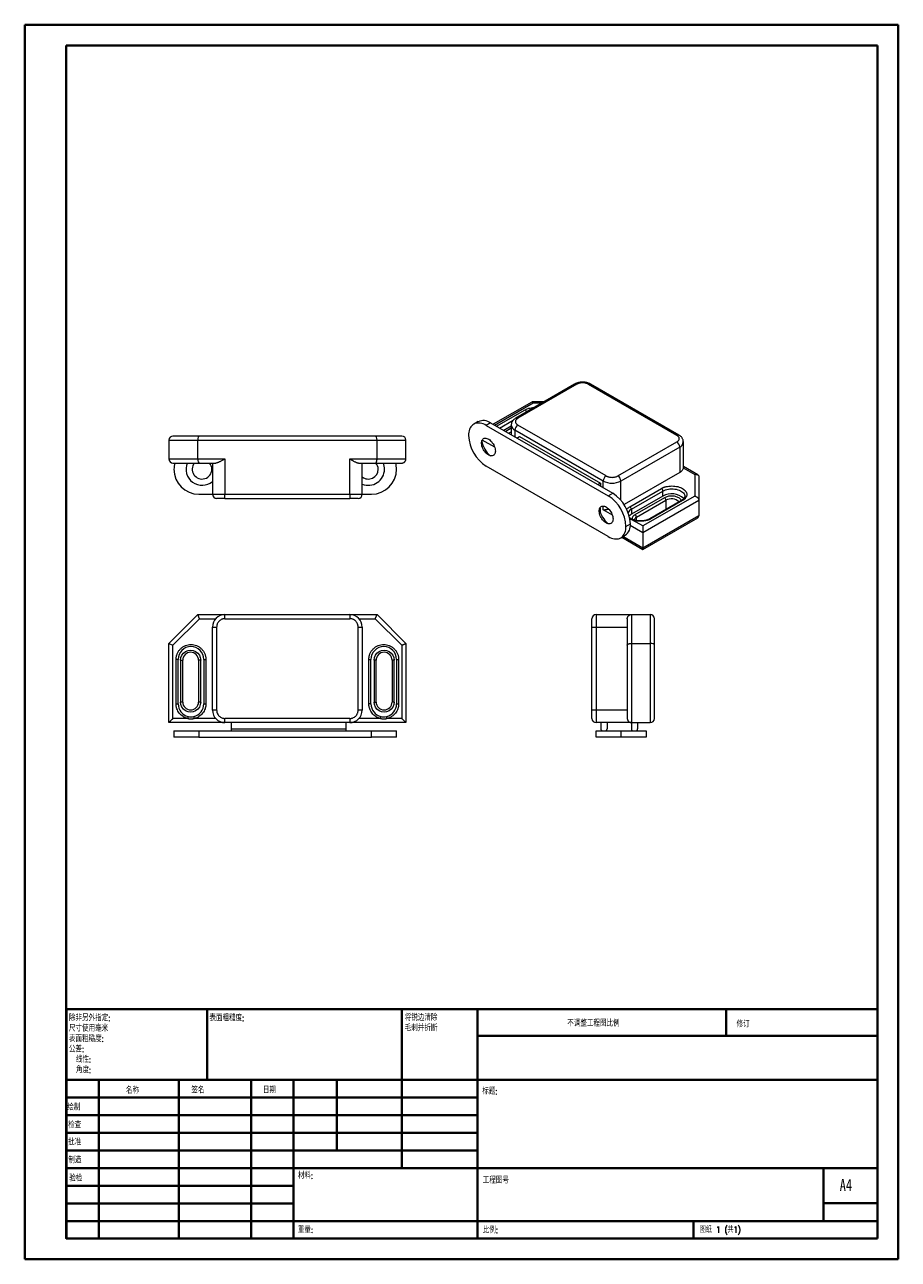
# Model space of a CAD drawing. Header units: millimetres. Extents: x 0 to 210, y 0 to 297.
import ezdxf

# ---------------------------------------------------------------- set-up
doc = ezdxf.new("R2010")
doc.units = ezdxf.units.MM
doc.styles.add('SLDTEXTSTYLE0', font='TXT', dxfattribs={"width": 0.75, "bigfont": 'bigfont'})
doc.styles.add('SLDTEXTSTYLE1', font='TXT', dxfattribs={"width": 0.75})
doc.styles.add('SLDTEXTSTYLE2', font='TXT', dxfattribs={"width": 0.694444, "bigfont": 'bigfont'})

# ---------------------------------------------------------------- blocks, each defined once
blk = doc.blocks.new('SW_NOTE_0')
at = {"color": 0, "linetype": 'Continuous', "lineweight": 0, "char_height": 1.5, "attachment_point": 1, "style": 'SLDTEXTSTYLE0'}
for s, insert in [('\\M+18FAB锐边\\M+190B4\\M+18F9C', (0, 1.93)), ('\\M+196D1\\M+18E68\\M+19BF3\\M+190DC\\M+19266', (0, -0.57))]:
    blk.add_mtext(s, dxfattribs=dict(at, insert=insert))
blk = doc.blocks.new('SW_NOTE_1')
at = {"color": 0, "linetype": 'Continuous', "lineweight": 0, "char_height": 1.5, "attachment_point": 1, "style": 'SLDTEXTSTYLE0'}
for s, insert in [('\\M+18F9C\\M+194F1另\\M+18A4F\\M+18E77\\M+192E8:', (0, 1.93)), ('\\M+18EDA\\M+190A1\\M+18E67\\M+19770\\M+19F7C\\M+195C4', (0, -0.57)), ('\\M+1955C\\M+196CA\\M+19165糙\\M+19378:', (0, -3.07)), ('\\M+18CF6\\M+18DB7:', (0, -5.57)), ('线\\M+190AB:', (1.69, -8.07)), ('\\M+18A70\\M+19378:', (1.69, -10.57))]:
    blk.add_mtext(s, dxfattribs=dict(at, insert=insert))

msp = doc.modelspace()

# ---------------------------------------------------------------- linework, layer by layer
at = {"color": 7, "linetype": 'Continuous', "lineweight": 40}
for p, q in [((0.08, 0.21), (0.08, 297.21)), ((0.08, 297.21), (210.08, 297.21)), ((210.08, 0.21), (210.08, 297.21)), ((210.08, 292.21), (210.08, 297.21)), ((10.08, 292.21), (205.08, 292.21)), ((10.08, 5.21), (10.08, 292.21)), ((205.08, 5.21), (205.08, 292.21)), ((10.11, 60.37), (205.08, 60.37)), ((10.11, 60.37), (10.11, 5.12)), ((43.91, 43.37), (43.91, 60.37)), ((90.71, 60.37), (90.71, 22.12)), ((108.91, 60.37), (108.91, 5.12)), ((168.68, 54.09), (168.68, 60.46)), ((205.08, 54), (108.91, 54)), ((205.08, 43.37), (10.11, 43.37)), ((17.91, 43.37), (17.91, 5.12)), ((37.1, 43.37), (37.1, 5.12)), ((54.51, 43.37), (54.51, 5.12)), ((64.71, 5.12), (64.71, 43.37)), ((75.11, 26.37), (75.11, 43.37)), ((108.91, 39.12), (10.11, 39.12)), ((108.91, 34.87), (10.11, 34.87)), ((108.91, 30.62), (10.11, 30.62)), ((108.91, 26.37), (10.11, 26.37)), ((64.71, 22.12), (10.11, 22.12)), ((64.71, 22.12), (205.08, 22.12)), ((192.08, 9.46), (192.08, 22.21)), ((64.71, 17.87), (10.11, 17.87)), ((64.71, 13.62), (10.11, 13.62)), ((205.08, 13.71), (192.08, 13.71)), ((10.11, 9.37), (205.08, 9.37)), ((160.88, 5.21), (160.88, 9.46)), ((10.08, 5.21), (205.08, 5.21)), ((205.08, 5.21), (180.99, 5.21)), ((0.08, 0.21), (210.08, 0.21))]:
    msp.add_line(p, q, dxfattribs=at)
at = {"color": 7, "linetype": 'Continuous', "lineweight": 15}
for p, q in [((132.28, 210.76), (118.14, 202.59)), ((132.78, 210.71), (118.64, 202.54)), ((135.61, 210.71), (156.82, 198.46)), ((157.32, 198.51), (136.11, 210.76)), ((121.98, 206.44), (112.69, 201.08)), ((124.83, 206.45), (122.03, 206.45)), ((109.09, 201.72), (108.03, 201.11)), ((112.09, 201.43), (111.03, 200.81)), ((111.03, 200.81), (140.37, 183.87)), ((112.09, 201.43), (141.43, 184.49)), ((117.05, 200.61), (115.28, 199.58)), ((117.05, 200.91), (117.05, 198.56)), ((139.14, 187.44), (117.93, 199.69)), ((139.85, 188.66), (118.64, 200.91)), ((34.72, 197.26), (34.72, 192.76)), ((34.72, 197.26), (41.67, 197.26)), ((42.09, 198.26), (35.72, 198.26)), ((41.67, 192.76), (41.67, 197.26)), ((41.67, 197.26), (84.77, 197.26)), ((84.36, 198.26), (42.09, 198.26)), ((90.72, 198.26), (84.36, 198.26)), ((84.77, 192.76), (84.77, 197.26)), ((84.77, 197.26), (91.72, 197.26)), ((91.72, 192.76), (91.72, 197.26)), ((118.4, 197.78), (119.02, 198.13)), ((119.02, 198.13), (138.47, 186.9)), ((142.68, 188.66), (156.82, 196.83)), ((158.4, 196.9), (158.41, 196.83)), ((158.41, 190.69), (158.41, 196.83)), ((157.53, 195.6), (143.39, 187.44)), ((157.53, 195.6), (157.53, 189.48)), ((34.72, 192.76), (41.67, 192.76)), ((35.72, 191.76), (42.09, 191.76)), ((41.67, 192.76), (48.22, 192.76)), ((42.09, 191.76), (45.99, 191.76)), ((45.22, 191.76), (45.22, 184.26)), ((48.22, 192.76), (48.22, 184.26)), ((78.22, 192.76), (84.77, 192.76)), ((78.22, 184.26), (78.22, 192.76)), ((80.46, 191.76), (84.36, 191.76)), ((81.22, 184.26), (81.22, 191.76)), ((84.36, 191.76), (90.72, 191.76)), ((84.77, 192.76), (91.72, 192.76)), ((140.37, 174.07), (111.03, 191.01)), ((158.4, 190.69), (158.4, 190.61)), ((158.4, 190.61), (161.16, 189.02)), ((161.87, 188.95), (158.41, 190.94)), ((157.53, 189.48), (144.16, 181.76)), ((161.16, 189.02), (161.16, 183.82)), ((162.16, 188.44), (162.16, 182.76)), ((41.96, 184.26), (45.22, 184.26)), ((45.22, 184.26), (48.22, 184.26)), ((48.22, 184.26), (78.22, 184.26)), ((48.22, 183.26), (48.22, 184.26)), ((78.22, 184.26), (81.22, 184.26)), ((78.22, 184.26), (78.22, 183.26)), ((81.22, 184.26), (83.46, 184.26)), ((138.47, 186.9), (137.86, 186.55)), ((138.47, 186.9), (138.47, 186.19)), ((140.37, 183.87), (141.43, 184.49)), ((145.56, 181.27), (153.14, 185.65)), ((145.92, 180.66), (153.49, 185.03)), ((153.49, 183.81), (153.49, 185.03)), ((48.22, 183.26), (78.22, 183.26)), ((153.49, 183.81), (145.92, 179.43)), ((153.88, 183.42), (146.78, 179.32)), ((147.13, 178.71), (154.23, 182.81)), ((161.16, 183.82), (148.69, 176.62)), ((162.16, 182.76), (148.69, 174.99)), ((157.95, 182.75), (150.37, 178.37)), ((158.2, 182.73), (150.62, 178.35)), ((162.16, 182.76), (162.16, 179.09)), ((138.43, 180.93), (138.43, 180.01)), ((145.92, 180.66), (145.92, 179.43)), ((162.16, 179.09), (148.69, 171.31)), ((148.69, 170.98), (161.87, 178.58)), ((144.61, 176.52), (145.68, 177.14)), ((148.69, 176.62), (146.2, 178.06)), ((143.37, 173.78), (144.43, 174.39)), ((143.6, 173.91), (148.69, 170.98)), ((148.69, 174.99), (148.69, 171.31)), ((148.69, 171.31), (148.69, 170.98)), ((34.72, 148.37), (41.67, 155.32)), ((41.67, 155.32), (48.22, 155.32)), ((42.09, 154.32), (41.67, 155.32)), ((48.22, 155.32), (78.22, 155.32)), ((48.22, 154.32), (48.22, 155.32)), ((78.22, 155.32), (78.22, 154.32)), ((78.22, 155.32), (84.77, 155.32)), ((84.77, 155.32), (91.72, 148.37)), ((137.44, 155.32), (145.94, 155.32)), ((137.44, 155.32), (137.44, 152.32)), ((145.94, 155.32), (145.94, 148.37)), ((145.94, 155.32), (150.44, 155.32)), ((150.44, 155.32), (150.44, 148.37)), ((35.72, 147.96), (42.09, 154.32)), ((42.09, 154.32), (45.99, 154.32)), ((45.22, 132.32), (45.22, 152.32)), ((45.22, 152.32), (46.22, 152.32)), ((46.22, 152.32), (46.22, 132.32)), ((48.22, 154.32), (78.22, 154.32)), ((80.22, 132.32), (80.22, 152.32)), ((80.22, 152.32), (81.22, 152.32)), ((80.46, 154.32), (84.36, 154.32)), ((81.22, 152.32), (81.22, 132.32)), ((84.36, 154.32), (90.72, 147.96)), ((136.44, 152.32), (137.44, 152.32)), ((136.44, 132.32), (136.44, 152.32)), ((137.44, 152.32), (144.94, 152.32)), ((137.44, 152.32), (137.44, 132.32)), ((144.94, 154.32), (144.94, 147.96)), ((144.94, 154.32), (144.94, 152.32)), ((151.44, 147.96), (151.44, 154.32)), ((34.72, 129.32), (34.72, 148.37)), ((34.72, 148.37), (35.72, 147.96)), ((35.72, 130.32), (35.72, 147.96)), ((90.72, 147.96), (90.72, 130.32)), ((91.72, 148.37), (91.72, 129.32)), ((144.94, 147.96), (144.94, 130.32)), ((145.94, 148.37), (145.94, 129.32)), ((145.94, 148.37), (150.44, 148.37)), ((150.44, 148.37), (150.44, 129.32)), ((151.44, 130.32), (151.44, 147.96)), ((36.47, 133.81), (36.47, 144.52)), ((36.97, 144.52), (36.47, 144.52)), ((36.97, 133.81), (36.97, 144.52)), ((37.56, 144.32), (37.56, 134.28)), ((37.56, 144.32), (38.06, 144.32)), ((38.06, 134.28), (38.06, 144.32)), ((41.88, 144.32), (41.88, 134.28)), ((42.38, 144.32), (41.88, 144.32)), ((42.38, 134.28), (42.38, 144.32)), ((43.13, 144.52), (43.13, 133.81)), ((43.13, 144.52), (43.63, 144.52)), ((43.63, 144.52), (43.63, 133.81)), ((82.81, 133.81), (82.81, 144.52)), ((82.81, 144.52), (83.31, 144.52)), ((83.31, 133.81), (83.31, 144.52)), ((84.06, 144.32), (84.06, 134.28)), ((84.56, 144.32), (84.06, 144.32)), ((84.56, 134.28), (84.56, 144.32)), ((88.38, 144.32), (88.38, 134.28)), ((88.88, 144.32), (88.38, 144.32)), ((88.88, 134.28), (88.88, 144.32)), ((89.47, 144.52), (89.47, 133.81)), ((89.47, 144.52), (89.97, 144.52)), ((89.97, 144.52), (89.97, 133.81)), ((36.47, 133.81), (36.97, 133.81)), ((38.06, 134.28), (37.56, 134.28)), ((42.38, 134.28), (41.88, 134.28)), ((43.13, 133.81), (43.63, 133.81)), ((83.31, 133.81), (82.81, 133.81)), ((84.06, 134.28), (84.56, 134.28)), ((88.88, 134.28), (88.38, 134.28)), ((89.47, 133.81), (89.97, 133.81)), ((46.22, 132.32), (45.22, 132.32)), ((81.22, 132.32), (80.22, 132.32)), ((137.44, 132.32), (136.44, 132.32)), ((144.94, 132.32), (137.44, 132.32)), ((137.44, 132.32), (137.44, 129.32)), ((48.22, 129.32), (34.72, 129.32)), ((39.24, 130.32), (35.72, 130.32)), ((45.99, 130.32), (40.87, 130.32)), ((78.22, 130.32), (48.22, 130.32)), ((48.22, 129.32), (48.22, 130.32)), ((78.22, 129.32), (48.22, 129.32)), ((49.76, 127.82), (49.76, 129.32)), ((49.76, 127.82), (77.27, 127.82)), ((77.27, 129.32), (77.27, 127.82)), ((78.22, 130.32), (78.22, 129.32)), ((91.72, 129.32), (78.22, 129.32)), ((85.58, 130.32), (80.46, 130.32)), ((90.72, 130.32), (87.21, 130.32)), ((145.94, 129.32), (137.44, 129.32)), ((138.57, 129.32), (138.57, 127.82)), ((145.94, 129.32), (150.44, 129.32)), ((35.96, 127.32), (41.96, 127.32)), ((35.96, 127.32), (35.96, 125.82)), ((41.96, 125.82), (35.96, 125.82)), ((41.96, 127.32), (41.96, 125.82)), ((41.96, 127.32), (83.46, 127.32)), ((41.96, 125.82), (83.46, 125.82)), ((83.46, 125.82), (83.46, 127.32)), ((83.46, 127.32), (89.46, 127.32)), ((89.46, 125.82), (83.46, 125.82)), ((89.46, 125.82), (89.46, 127.32)), ((137.44, 127.32), (143.44, 127.32)), ((137.44, 125.82), (137.44, 127.32)), ((143.44, 125.82), (137.44, 125.82)), ((143.44, 125.82), (143.44, 127.32)), ((143.44, 127.32), (149.44, 127.32)), ((149.44, 125.82), (143.44, 125.82)), ((149.44, 127.32), (149.44, 125.82))]:
    msp.add_line(p, q, dxfattribs=at)
at = {"color": 8, "linetype": 'Continuous', "lineweight": 15}
for p, q in [((112.98, 200.91), (122.27, 206.27)), ((122.27, 206.27), (124.51, 206.27)), ((113.51, 200.6), (120.37, 204.56)), ((114.22, 200.19), (117.53, 202.11)), ((117.05, 200.12), (115.7, 199.34)), ((116.4, 198.93), (117.05, 199.31)), ((117.93, 199.69), (117.93, 198.05)), ((113.06, 195.56), (110.05, 197.29)), ((139.14, 185.81), (139.14, 187.44)), ((143.39, 182.81), (143.39, 187.44)), ((139.14, 180.5), (139.14, 181.42)), ((154.23, 182.81), (154.23, 180.6)), ((141.35, 179.23), (139.14, 180.5)), ((147.13, 177.92), (147.13, 178.71)), ((148.69, 174.99), (145.66, 176.74)), ((148.69, 171.31), (143.9, 174.08))]:
    msp.add_line(p, q, dxfattribs=at)
at = {"color": 144, "linetype": 'Continuous', "lineweight": 0}
for p, q in [((138.43, 180.93), (138.28, 180.84)), ((138.34, 180.98), (138.43, 180.93)), ((140.07, 129.32), (140.07, 127.82)), ((145.92, 129.32), (145.92, 127.82)), ((147.42, 129.32), (147.42, 127.82))]:
    msp.add_line(p, q, dxfattribs=at)
at = {"color": 7, "linetype": 'Continuous', "lineweight": 15, "flags": 128}
for points in [[(111.03, 200.81), (110.66, 201.01), (110.29, 201.16), (109.93, 201.28), (109.58, 201.36), (109.23, 201.39), (108.91, 201.38), (108.59, 201.33), (108.3, 201.24), (108.03, 201.11), (107.78, 200.94), (107.55, 200.73), (107.35, 200.48), (107.18, 200.2), (107.04, 199.89), (106.93, 199.55), (106.85, 199.18), (106.8, 198.78), (106.78, 198.36)], [(113.22, 194.65), (113.2, 194.39), (113.15, 194.16), (113.08, 193.95), (112.97, 193.78), (112.83, 193.64), (112.67, 193.54), (112.49, 193.48), (112.29, 193.46), (112.07, 193.49), (111.85, 193.55), (111.62, 193.66), (111.38, 193.8), (111.16, 193.98), (110.93, 194.19), (110.73, 194.43), (110.53, 194.69), (110.36, 194.96), (110.21, 195.26), (110.09, 195.55), (110, 195.85), (109.93, 196.15), (109.9, 196.43), (109.9, 196.7), (109.93, 196.95), (110, 197.17), (110.09, 197.36), (110.21, 197.51), (110.36, 197.63), (110.53, 197.71), (110.73, 197.75), (110.93, 197.75), (111.16, 197.7), (111.38, 197.62), (111.62, 197.49), (111.85, 197.33), (112.07, 197.14), (112.29, 196.91), (112.49, 196.66), (112.67, 196.39), (112.83, 196.11), (112.97, 195.81), (113.08, 195.51), (113.15, 195.21), (113.2, 194.92), (113.22, 194.65)], [(141.5, 178.32), (141.49, 178.06), (141.44, 177.83), (141.36, 177.62), (141.25, 177.45), (141.11, 177.31), (140.95, 177.21), (140.77, 177.15), (140.57, 177.13), (140.36, 177.16), (140.13, 177.22), (139.9, 177.33), (139.67, 177.47), (139.44, 177.65), (139.22, 177.86), (139.01, 178.1), (138.82, 178.36), (138.65, 178.64), (138.5, 178.93), (138.37, 179.23), (138.28, 179.52), (138.22, 179.82), (138.18, 180.1), (138.18, 180.37), (138.22, 180.62), (138.28, 180.84), (138.37, 181.03), (138.5, 181.18), (138.65, 181.3), (138.82, 181.38), (139.01, 181.42), (139.22, 181.42), (139.44, 181.37), (139.67, 181.29), (139.9, 181.16), (140.13, 181), (140.36, 180.81), (140.57, 180.58), (140.77, 180.33), (140.95, 180.06), (141.11, 179.78), (141.25, 179.48), (141.36, 179.18), (141.44, 178.89), (141.49, 178.6), (141.5, 178.32)], [(140.37, 174.07), (140.74, 173.88), (141.11, 173.72), (141.47, 173.61), (141.82, 173.53), (142.17, 173.5), (142.49, 173.51), (142.81, 173.56), (143.1, 173.65), (143.37, 173.78), (143.62, 173.95), (143.85, 174.16), (144.05, 174.4), (144.22, 174.68), (144.36, 175), (144.47, 175.34), (144.55, 175.71), (144.6, 176.11), (144.61, 176.52)]]:
    msp.add_lwpolyline(points, dxfattribs=at)
at = {"color": 8, "linetype": 'Continuous', "lineweight": 15, "flags": 128}
msp.add_lwpolyline([(153.49, 185.03), (153.78, 185.18), (154.1, 185.31), (154.45, 185.41), (154.81, 185.48), (155.19, 185.53), (155.57, 185.55), (155.96, 185.55), (156.34, 185.51), (156.71, 185.45), (157.07, 185.36), (157.4, 185.25), (157.71, 185.11), (157.98, 184.95), (158.22, 184.78), (158.41, 184.58), (158.57, 184.38), (158.68, 184.17), (158.74, 183.94), (158.75, 183.77)], dxfattribs=at)
at = {"color": 8, "linetype": 'Continuous', "lineweight": 15}
for centre, radius, start, end in [((132.49, 210.3), 0.503, 54.3824, 114.3071), ((135.9, 210.3), 0.503, 65.6929, 125.6176), ((118.34, 202.13), 0.503, 54.3862, 114.2633), ((119.95, 203.91), 0.775, 12.4545, 57.3221), ((118.56, 201.07), 1.52, 186.0846, 245.4549), ((157.11, 198.05), 0.503, 65.7838, 125.6096), ((156.9, 196.98), 1.51, 294.505, 354.3945), ((155.55, 180.58), 2.58, 45.125, 120.5935), ((158.05, 182.52), 0.251, 54.3824, 114.3071), ((146.78, 179), 1.88, 117.4905, 152.1245), ((147.58, 177.78), 1.03, 115.6047, 165.0932), ((150.48, 178.15), 0.246, 53.7027, 115.0081)]:
    msp.add_arc(centre, radius, start, end, dxfattribs=at)
at = {"color": 7, "linetype": 'Continuous', "lineweight": 15}
for centre, radius, start, end in [((110.33, 198.94), 3.04, 54.6523, 114.0372), ((119.47, 199.62), 1.54, 122.6055, 177.3945), ((35.72, 197.26), 1, 90, 180), ((90.72, 197.26), 1, 0, 90), ((115.96, 198.76), 9.18, 182.489, 237.511), ((116.1, 198.23), 6.25, 190.7544, 229.2402), ((155.99, 195.53), 1.54, 2.6055, 57.3945), ((35.72, 192.76), 1, 180, 270), ((41.96, 190.26), 6, 165.5225, 180), ((41.96, 190.26), 6, 180, 270), ((42.71, 190.26), 3.85, 156.9354, 310.7412), ((42.71, 190.26), 2.35, 140.0533, 0), ((42.71, 190.26), 2.35, 0, 39.665), ((82.71, 190.26), 3.85, 247.2745, 0), ((82.71, 190.26), 2.35, 230.7354, 0), ((83.46, 190.26), 6, 270, 0), ((82.71, 190.26), 2.35, 0, 40.1213), ((82.71, 190.26), 3.85, 0, 23.1418), ((83.46, 190.26), 6, 0, 14.5338), ((140.68, 187.37), 1.54, 122.6055, 177.3945), ((141.26, 191.53), 4.61, 242.6097, 297.3903), ((141.85, 187.37), 1.54, 2.6055, 57.3945), ((46.22, 184.26), 1, 180, 270), ((80.22, 184.26), 1, 270, 0), ((136.5, 176.74), 9.18, 2.489, 57.511), ((152.73, 185), 0.768, 2.6055, 57.3945), ((155.61, 180.14), 4.24, 46.551, 119.9625), ((135.44, 176.13), 9.18, 2.489, 57.511), ((145.15, 180.62), 0.768, 2.6055, 57.3945), ((153.47, 182.77), 0.768, 2.6055, 57.3945), ((144.39, 181.9), 6.25, 190.7544, 229.2402), ((147.02, 177.46), 2.26, 119.1848, 135.7767), ((146.37, 178.68), 0.768, 2.6055, 57.3945), ((142.72, 176.82), 2.97, 305.1992, 6.113), ((48.22, 152.32), 3, 90, 180), ((78.22, 152.32), 3, 360, 90), ((137.44, 154.32), 1, 90, 180), ((150.44, 154.32), 1, 0, 90), ((40.05, 144.52), 3.08, 360, 180), ((39.97, 144.32), 1.91, 0, 180), ((86.39, 144.52), 3.08, 360, 180), ((86.47, 144.32), 1.91, 360, 180), ((40.05, 133.81), 3.08, 180, 256.8469), ((39.97, 134.28), 1.91, 180, 0), ((40.05, 133.81), 3.08, 283.1531, 0), ((86.39, 133.81), 3.08, 180, 256.8469), ((86.47, 134.28), 1.91, 180, 0), ((86.39, 133.81), 3.08, 283.1531, 0), ((48.22, 132.32), 3, 180, 270), ((78.22, 132.32), 3, 270, 0), ((137.44, 130.32), 1, 180, 270), ((150.44, 130.32), 1, 270, 0)]:
    msp.add_arc(centre, radius, start, end, dxfattribs=at)
for centre, major_axis, ratio, start_param, end_param in [((122.27, 205.45), (-0.267, 0.996), 0.317858, 5.582825, 6.368142), ((42.09, 197.26), (0, 1), 0.414214, 0, 1.570796), ((84.36, 197.26), (0, 1), 0.414214, 4.712389, 6.283185), ((42.09, 192.76), (0, 1), 0.414214, 1.570796, 3.141593), ((161.16, 179.33), (0.924, -0.533), 0.717483, 5.890446, 6.675925), ((150.44, 147.96), (1, 0), 0.414214, 0, 1.570796)]:
    msp.add_ellipse(centre, major_axis=major_axis, ratio=ratio, start_param=start_param, end_param=end_param, dxfattribs=at)
for points, knots in [([(134.19, 211.23), (134.08, 211.23), (133.91, 211.22), (133.67, 211.2), (133.47, 211.17), (133.23, 211.12), (132.98, 211.06), (132.73, 210.97), (132.5, 210.88), (132.35, 210.79), (132.28, 210.76)], [0, 0, 0, 0, 0.169256, 0.238956, 0.35425, 0.473624, 0.601507, 0.734829, 0.872499, 1, 1, 1, 1]), ([(135.61, 210.71), (135.58, 210.72), (135.52, 210.76), (135.42, 210.8), (135.32, 210.85), (135.21, 210.88), (135.1, 210.92), (134.9, 210.97), (134.6, 211.03), (134.19, 211.05), (133.79, 211.03), (133.44, 210.97), (133.17, 210.89), (132.96, 210.81), (132.84, 210.74), (132.78, 210.71)], [0, 0, 0, 0, 0.040322, 0.080317, 0.120142, 0.159958, 0.199924, 0.240197, 0.370042, 0.500057, 0.629902, 0.759917, 0.840045, 0.919646, 1, 1, 1, 1]), ([(136.11, 210.75), (136.08, 210.77), (135.97, 210.84), (135.77, 210.93), (135.49, 211.03), (135.21, 211.11), (134.95, 211.17), (134.72, 211.2), (134.47, 211.22), (134.3, 211.23), (134.19, 211.23)], [0, 0, 0, 0, 0.046987, 0.203296, 0.355394, 0.500755, 0.644377, 0.747595, 0.847315, 1, 1, 1, 1]), ([(118.14, 202.59), (118.13, 202.59), (118.04, 202.54), (117.89, 202.44), (117.68, 202.27), (117.5, 202.08), (117.35, 201.88), (117.22, 201.66), (117.12, 201.42), (117.07, 201.17), (117.05, 201), (117.05, 200.91), (117.05, 200.9)], [0, 0, 0, 0, 0.0116, 0.134849, 0.259016, 0.383037, 0.506107, 0.627982, 0.749019, 0.870005, 0.992007, 1, 1, 1, 1]), ([(118.64, 202.54), (118.61, 202.53), (118.55, 202.49), (118.47, 202.43), (118.4, 202.38), (118.33, 202.31), (118.27, 202.25), (118.18, 202.14), (118.08, 201.96), (118.04, 201.73), (118.08, 201.49), (118.19, 201.29), (118.33, 201.14), (118.47, 201.02), (118.58, 200.95), (118.64, 200.91)], [0, 0, 0, 0, 0.0403222, 0.0803171, 0.1201425, 0.159958, 0.1999236, 0.2401972, 0.3700419, 0.5000573, 0.629902, 0.7599174, 0.8400454, 0.9196463, 1, 1, 1, 1]), ([(156.82, 196.83), (156.85, 196.85), (156.91, 196.88), (156.99, 196.94), (157.06, 196.99), (157.13, 197.06), (157.19, 197.12), (157.28, 197.23), (157.38, 197.41), (157.42, 197.64), (157.38, 197.88), (157.27, 198.08), (157.13, 198.23), (156.99, 198.35), (156.88, 198.43), (156.82, 198.46)], [0, 0, 0, 0, 0.040322, 0.080317, 0.120142, 0.159958, 0.199924, 0.240197, 0.370042, 0.500057, 0.629902, 0.759917, 0.840045, 0.919646, 1, 1, 1, 1]), ([(158.41, 196.84), (158.4, 196.92), (158.4, 197.09), (158.33, 197.34), (158.23, 197.59), (158.09, 197.83), (157.93, 198.04), (157.73, 198.23), (157.52, 198.39), (157.38, 198.47), (157.32, 198.51)], [0, 0, 0, 0, 0.117222, 0.246193, 0.380517, 0.505733, 0.634869, 0.767939, 0.903878, 1, 1, 1, 1]), ([(48.22, 192.76), (48.16, 192.72), (48.05, 192.66), (47.89, 192.57), (47.75, 192.49), (47.63, 192.42), (47.46, 192.33), (47.25, 192.21), (46.99, 192.08), (46.74, 191.96), (46.52, 191.87), (46.32, 191.81), (46.14, 191.77), (46.04, 191.76), (45.99, 191.76)], [0, 0, 0, 0, 0.075038, 0.141974, 0.200809, 0.251544, 0.294181, 0.416781, 0.525139, 0.63616, 0.738591, 0.832926, 0.919794, 1, 1, 1, 1]), ([(78.22, 192.76), (78.27, 192.73), (78.38, 192.67), (78.52, 192.59), (78.65, 192.51), (78.76, 192.45), (78.86, 192.39), (79.04, 192.3), (79.27, 192.17), (79.55, 192.03), (79.78, 191.93), (79.98, 191.85), (80.16, 191.8), (80.32, 191.76), (80.41, 191.76), (80.46, 191.76)], [0, 0, 0, 0, 0.06658, 0.127214, 0.181901, 0.230643, 0.273439, 0.31029, 0.451241, 0.574884, 0.672237, 0.763256, 0.848091, 0.926929, 1, 1, 1, 1]), ([(84.36, 191.76), (84.37, 191.76), (84.4, 191.76), (84.43, 191.77), (84.46, 191.79), (84.49, 191.81), (84.53, 191.84), (84.58, 191.91), (84.64, 192.03), (84.69, 192.16), (84.73, 192.3), (84.75, 192.45), (84.77, 192.6), (84.77, 192.71), (84.77, 192.76)], [0, 0, 0, 0, 0.0630424, 0.1194399, 0.169192, 0.2122986, 0.2487603, 0.3808623, 0.4987541, 0.6057665, 0.7090747, 0.8089851, 0.9058363, 1, 1, 1, 1]), ([(90.72, 191.76), (90.75, 191.76), (90.81, 191.76), (90.9, 191.77), (90.97, 191.79), (91.04, 191.81), (91.14, 191.84), (91.27, 191.91), (91.41, 192.03), (91.53, 192.16), (91.61, 192.3), (91.68, 192.45), (91.71, 192.6), (91.72, 192.71), (91.72, 192.76)], [0, 0, 0, 0, 0.063576, 0.120248, 0.170015, 0.212878, 0.248836, 0.380928, 0.498809, 0.605755, 0.709025, 0.808924, 0.905792, 1, 1, 1, 1]), ([(158.4, 190.61), (158.38, 190.4), (158.29, 190.19), (158, 189.8), (157.79, 189.63), (157.53, 189.48)], [0, 0, 0, 0, 0.5, 0.5, 1, 1, 1, 1]), ([(139.85, 188.66), (139.88, 188.65), (139.94, 188.61), (140.04, 188.57), (140.14, 188.52), (140.25, 188.49), (140.36, 188.45), (140.55, 188.4), (140.86, 188.34), (141.26, 188.32), (141.67, 188.34), (142.01, 188.4), (142.29, 188.48), (142.49, 188.57), (142.62, 188.63), (142.68, 188.66)], [0, 0, 0, 0, 0.040322, 0.080317, 0.120142, 0.159958, 0.199924, 0.240197, 0.370042, 0.500057, 0.629902, 0.759917, 0.840045, 0.919646, 1, 1, 1, 1]), ([(161.16, 189.02), (161.19, 189.02), (161.25, 189.04), (161.34, 189.05), (161.41, 189.05), (161.47, 189.05), (161.57, 189.04), (161.7, 189.02), (161.85, 188.96), (161.96, 188.88), (162.05, 188.79), (162.11, 188.68), (162.15, 188.56), (162.16, 188.48), (162.16, 188.44)], [0, 0, 0, 0, 0.0630424, 0.1194399, 0.169192, 0.2122986, 0.2487603, 0.3808623, 0.4987541, 0.6057665, 0.7090747, 0.8089851, 0.9058363, 1, 1, 1, 1]), ([(153.14, 185.65), (153.19, 185.67), (153.28, 185.72), (153.43, 185.8), (153.58, 185.86), (153.74, 185.93), (153.9, 185.98), (154.07, 186.04), (154.41, 186.13), (154.94, 186.22), (155.67, 186.27), (156.4, 186.22), (157.08, 186.1), (157.7, 185.91), (158.22, 185.66), (158.65, 185.35), (158.98, 185), (159.2, 184.61), (159.27, 184.19), (159.2, 183.76), (159.02, 183.43), (158.81, 183.19), (158.64, 183.02), (158.43, 182.87), (158.28, 182.77), (158.2, 182.73)], [0, 0, 0, 0, 0.017293, 0.034459, 0.051547, 0.068608, 0.085692, 0.10285, 0.120131, 0.185086, 0.250088, 0.315043, 0.380046, 0.440007, 0.500014, 0.559975, 0.619983, 0.684938, 0.749941, 0.814896, 0.879898, 0.910032, 0.939914, 0.969813, 1, 1, 1, 1]), ([(48.22, 183.26), (48.18, 183.26), (48.1, 183.26), (47.97, 183.26), (47.85, 183.26), (47.72, 183.26), (47.6, 183.26), (47.4, 183.26), (47.12, 183.26), (46.8, 183.26), (46.54, 183.26), (46.37, 183.26), (46.28, 183.26), (46.23, 183.26), (46.22, 183.26), (46.22, 183.26)], [0, 0, 0, 0, 0.040322, 0.080317, 0.120142, 0.159958, 0.199924, 0.240197, 0.370042, 0.500057, 0.629902, 0.759917, 0.840045, 0.919646, 1, 1, 1, 1]), ([(80.22, 183.26), (80.22, 183.26), (80.22, 183.26), (80.21, 183.26), (80.19, 183.26), (80.16, 183.26), (80.13, 183.26), (80.05, 183.26), (79.91, 183.26), (79.65, 183.26), (79.33, 183.26), (79.01, 183.26), (78.72, 183.26), (78.47, 183.26), (78.31, 183.26), (78.22, 183.26)], [0, 0, 0, 0, 0.040322, 0.080317, 0.120142, 0.159958, 0.199924, 0.240197, 0.370042, 0.500057, 0.629902, 0.759917, 0.840045, 0.919646, 1, 1, 1, 1]), ([(158.75, 183.77), (158.75, 183.76), (158.75, 183.69), (158.72, 183.58), (158.67, 183.43), (158.58, 183.29), (158.47, 183.15), (158.33, 183.01), (158.16, 182.88), (158.03, 182.79), (157.95, 182.75), (157.95, 182.75)], [0, 0, 0, 0, 0.055286, 0.210802, 0.351643, 0.484975, 0.614622, 0.742633, 0.8701, 0.997355, 1, 1, 1, 1]), ([(161.16, 183.82), (161.19, 183.81), (161.25, 183.8), (161.34, 183.77), (161.41, 183.73), (161.47, 183.7), (161.57, 183.65), (161.7, 183.56), (161.85, 183.43), (161.97, 183.3), (162.05, 183.17), (162.11, 183.03), (162.15, 182.89), (162.16, 182.81), (162.16, 182.76)], [0, 0, 0, 0, 0.063576, 0.120248, 0.170015, 0.212878, 0.248836, 0.380928, 0.498809, 0.605755, 0.709025, 0.808924, 0.905792, 1, 1, 1, 1]), ([(139.14, 180.5), (139.23, 180.51), (139.37, 180.52), (139.59, 180.56), (139.8, 180.59), (140, 180.62), (140.21, 180.66), (140.37, 180.68), (140.45, 180.7)], [0, 0, 0, 0, 0.22661, 0.401517, 0.550635, 0.701769, 0.838379, 1, 1, 1, 1]), ([(146.38, 178.12), (146.26, 178.16), (146.03, 178.25), (145.76, 178.39), (145.59, 178.51), (145.51, 178.58), (145.49, 178.59)], [0, 0, 0, 0, 0.348976, 0.653798, 0.922363, 1, 1, 1, 1]), ([(150.62, 178.35), (150.58, 178.32), (150.48, 178.27), (150.33, 178.2), (150.18, 178.13), (150.02, 178.07), (149.85, 178.01), (149.56, 177.92), (149.11, 177.82), (148.5, 177.75), (147.88, 177.74), (147.35, 177.78), (146.9, 177.86), (146.54, 177.94), (146.32, 178.02), (146.2, 178.06)], [0, 0, 0, 0, 0.040703, 0.08116, 0.121492, 0.161817, 0.202256, 0.24293, 0.371432, 0.500044, 0.628546, 0.757158, 0.838194, 0.918821, 1, 1, 1, 1]), ([(150.37, 178.37), (150.3, 178.34), (150.16, 178.26), (149.91, 178.15), (149.65, 178.06), (149.37, 177.98), (149.09, 177.92), (148.83, 177.88), (148.6, 177.86), (148.36, 177.84), (148.19, 177.84), (148.09, 177.84)], [0, 0, 0, 0, 0.120786, 0.24407, 0.36685, 0.488124, 0.605471, 0.719248, 0.800847, 0.88327, 1, 1, 1, 1]), ([(148.09, 177.84), (147.97, 177.84), (147.8, 177.84), (147.56, 177.86), (147.35, 177.88), (147.1, 177.92), (146.86, 177.97), (146.61, 178.04), (146.45, 178.09), (146.37, 178.12), (146.37, 178.12)], [0, 0, 0, 0, 0.197526, 0.277963, 0.410879, 0.548023, 0.694073, 0.845135, 0.999566, 1, 1, 1, 1]), ([(148.69, 176.62), (148.69, 176.59), (148.69, 176.54), (148.69, 176.45), (148.69, 176.38), (148.69, 176.27), (148.69, 176.12), (148.69, 175.9), (148.69, 175.68), (148.69, 175.47), (148.69, 175.28), (148.69, 175.12), (148.69, 175.03), (148.69, 174.99)], [0, 0, 0, 0, 0.0768807, 0.143292, 0.1992342, 0.2447091, 0.3789259, 0.4945204, 0.6262262, 0.742673, 0.8326586, 0.9178414, 1, 1, 1, 1]), ([(84.36, 154.32), (84.37, 154.35), (84.4, 154.41), (84.43, 154.5), (84.46, 154.57), (84.49, 154.63), (84.53, 154.73), (84.58, 154.87), (84.64, 155.01), (84.69, 155.13), (84.73, 155.21), (84.75, 155.28), (84.77, 155.31), (84.77, 155.32), (84.77, 155.32)], [0, 0, 0, 0, 0.0630424, 0.1194399, 0.169192, 0.2122986, 0.2487603, 0.3808623, 0.4987541, 0.6057665, 0.7090747, 0.8089851, 0.9058363, 1, 1, 1, 1]), ([(144.94, 154.32), (144.94, 154.35), (144.94, 154.41), (144.95, 154.5), (144.97, 154.57), (144.99, 154.63), (145.02, 154.73), (145.09, 154.87), (145.21, 155.01), (145.34, 155.13), (145.48, 155.21), (145.63, 155.28), (145.78, 155.31), (145.89, 155.32), (145.94, 155.32)], [0, 0, 0, 0, 0.0630424, 0.1194399, 0.169192, 0.2122986, 0.2487603, 0.3808623, 0.4987541, 0.6057665, 0.7090747, 0.8089851, 0.9058363, 1, 1, 1, 1]), ([(48.22, 154.32), (48.18, 154.32), (48.1, 154.32), (47.97, 154.31), (47.85, 154.29), (47.72, 154.26), (47.6, 154.22), (47.4, 154.15), (47.12, 154), (46.8, 153.74), (46.54, 153.43), (46.37, 153.11), (46.28, 152.82), (46.23, 152.57), (46.22, 152.41), (46.22, 152.32)], [0, 0, 0, 0, 0.040322, 0.080317, 0.120142, 0.159958, 0.199924, 0.240197, 0.370042, 0.500057, 0.629902, 0.759917, 0.840045, 0.919646, 1, 1, 1, 1]), ([(80.22, 152.32), (80.22, 152.36), (80.22, 152.45), (80.21, 152.57), (80.19, 152.7), (80.16, 152.82), (80.13, 152.94), (80.05, 153.15), (79.91, 153.43), (79.65, 153.74), (79.33, 154), (79.01, 154.17), (78.72, 154.26), (78.47, 154.31), (78.31, 154.32), (78.22, 154.32)], [0, 0, 0, 0, 0.040322, 0.080317, 0.120142, 0.159958, 0.199924, 0.240197, 0.370042, 0.500057, 0.629902, 0.759917, 0.840045, 0.919646, 1, 1, 1, 1]), ([(136.44, 152.32), (136.44, 152.36), (136.44, 152.45), (136.44, 152.57), (136.44, 152.7), (136.44, 152.82), (136.44, 152.94), (136.44, 153.15), (136.44, 153.43), (136.44, 153.74), (136.44, 154), (136.44, 154.17), (136.44, 154.26), (136.44, 154.31), (136.44, 154.32), (136.44, 154.32)], [0, 0, 0, 0, 0.040322, 0.080317, 0.120142, 0.159958, 0.199924, 0.240197, 0.370042, 0.500057, 0.629902, 0.759917, 0.840045, 0.919646, 1, 1, 1, 1]), ([(36.47, 144.52), (36.47, 144.59), (36.48, 144.72), (36.49, 144.91), (36.52, 145.1), (36.55, 145.29), (36.6, 145.48), (36.66, 145.66), (36.78, 146.01), (37.04, 146.5), (37.5, 147.07), (38.07, 147.54), (38.71, 147.87), (39.38, 148.06), (40.05, 148.12), (40.73, 148.06), (41.39, 147.87), (42.03, 147.54), (42.6, 147.07), (43.06, 146.5), (43.34, 145.97), (43.49, 145.52), (43.57, 145.2), (43.62, 144.86), (43.63, 144.64), (43.63, 144.52)], [0, 0, 0, 0, 0.017293, 0.034459, 0.051547, 0.068608, 0.085692, 0.10285, 0.120131, 0.185086, 0.250088, 0.315043, 0.380046, 0.440007, 0.500014, 0.559975, 0.619983, 0.684938, 0.749941, 0.814896, 0.879898, 0.910032, 0.939914, 0.969813, 1, 1, 1, 1]), ([(37.56, 144.32), (37.56, 145.18), (38.02, 145.98), (39.51, 146.84), (40.43, 146.84), (41.92, 145.98), (42.38, 145.18), (42.38, 144.32)], [0, 0, 0, 0, 0.333333, 0.333333, 0.666667, 0.666667, 1, 1, 1, 1]), ([(82.81, 144.52), (82.81, 144.59), (82.82, 144.72), (82.83, 144.91), (82.86, 145.1), (82.89, 145.29), (82.94, 145.48), (83, 145.66), (83.12, 146.01), (83.38, 146.5), (83.84, 147.07), (84.41, 147.54), (85.05, 147.87), (85.72, 148.06), (86.39, 148.12), (87.07, 148.06), (87.73, 147.87), (88.37, 147.54), (88.94, 147.07), (89.41, 146.5), (89.68, 145.97), (89.83, 145.52), (89.91, 145.2), (89.96, 144.86), (89.97, 144.64), (89.97, 144.52)], [0, 0, 0, 0, 0.017293, 0.034459, 0.051547, 0.068608, 0.085692, 0.10285, 0.120131, 0.185086, 0.250088, 0.315043, 0.380046, 0.440007, 0.500014, 0.559975, 0.619983, 0.684938, 0.749941, 0.814896, 0.879898, 0.910032, 0.939914, 0.969813, 1, 1, 1, 1]), ([(84.06, 144.32), (84.06, 145.18), (84.52, 145.98), (86.01, 146.84), (86.93, 146.84), (88.42, 145.98), (88.88, 145.18), (88.88, 144.32)], [0, 0, 0, 0, 0.333333, 0.333333, 0.666667, 0.666667, 1, 1, 1, 1]), ([(90.72, 147.96), (90.75, 147.97), (90.81, 148), (90.9, 148.03), (90.97, 148.06), (91.04, 148.09), (91.14, 148.13), (91.27, 148.18), (91.41, 148.24), (91.53, 148.29), (91.61, 148.33), (91.68, 148.35), (91.71, 148.37), (91.72, 148.37), (91.72, 148.37)], [0, 0, 0, 0, 0.063576, 0.120248, 0.170015, 0.212878, 0.248836, 0.380928, 0.498809, 0.605755, 0.709025, 0.808924, 0.905792, 1, 1, 1, 1]), ([(144.94, 147.96), (144.94, 147.97), (144.94, 148), (144.95, 148.03), (144.97, 148.06), (144.99, 148.09), (145.02, 148.13), (145.09, 148.18), (145.21, 148.24), (145.34, 148.29), (145.48, 148.33), (145.63, 148.35), (145.78, 148.37), (145.89, 148.37), (145.94, 148.37)], [0, 0, 0, 0, 0.063576, 0.120248, 0.170015, 0.212878, 0.248836, 0.380928, 0.498809, 0.605755, 0.709025, 0.808924, 0.905792, 1, 1, 1, 1]), ([(39.24, 130.32), (39.17, 130.34), (39.05, 130.37), (38.86, 130.43), (38.68, 130.5), (38.51, 130.58), (38.33, 130.67), (38.04, 130.83), (37.66, 131.12), (37.23, 131.57), (36.89, 132.09), (36.67, 132.59), (36.55, 133.03), (36.48, 133.42), (36.48, 133.68), (36.47, 133.81)], [0, 0, 0, 0, 0.040688, 0.081137, 0.121465, 0.161793, 0.202242, 0.24293, 0.371433, 0.500044, 0.628546, 0.757158, 0.838194, 0.918821, 1, 1, 1, 1]), ([(42.38, 134.28), (42.38, 133.42), (41.92, 132.62), (40.43, 131.76), (39.51, 131.76), (38.02, 132.62), (37.56, 133.42), (37.56, 134.28)], [0, 0, 0, 0, 0.3333333, 0.3333333, 0.6666667, 0.6666667, 1, 1, 1, 1]), ([(43.63, 133.81), (43.63, 133.74), (43.63, 133.61), (43.61, 133.42), (43.58, 133.23), (43.55, 133.04), (43.5, 132.85), (43.4, 132.53), (43.21, 132.09), (42.87, 131.57), (42.44, 131.12), (42.01, 130.8), (41.6, 130.57), (41.24, 130.42), (40.99, 130.35), (40.87, 130.32)], [0, 0, 0, 0, 0.040703, 0.08116, 0.121492, 0.161817, 0.202256, 0.24293, 0.371432, 0.500044, 0.628546, 0.757158, 0.838194, 0.918821, 1, 1, 1, 1]), ([(85.58, 130.32), (85.51, 130.34), (85.39, 130.37), (85.2, 130.43), (85.02, 130.5), (84.85, 130.58), (84.67, 130.67), (84.38, 130.83), (84, 131.12), (83.58, 131.57), (83.23, 132.09), (83.02, 132.59), (82.89, 133.03), (82.83, 133.42), (82.82, 133.68), (82.81, 133.81)], [0, 0, 0, 0, 0.040688, 0.081137, 0.121465, 0.161793, 0.202242, 0.24293, 0.371433, 0.500044, 0.628546, 0.757158, 0.838194, 0.918821, 1, 1, 1, 1]), ([(88.88, 134.28), (88.88, 133.42), (88.42, 132.62), (86.93, 131.76), (86.01, 131.76), (84.52, 132.62), (84.06, 133.42), (84.06, 134.28)], [0, 0, 0, 0, 0.333333, 0.333333, 0.666667, 0.666667, 1, 1, 1, 1]), ([(89.97, 133.81), (89.97, 133.74), (89.97, 133.61), (89.95, 133.42), (89.93, 133.23), (89.89, 133.04), (89.84, 132.85), (89.74, 132.53), (89.55, 132.09), (89.21, 131.57), (88.78, 131.12), (88.35, 130.8), (87.94, 130.57), (87.58, 130.42), (87.33, 130.35), (87.21, 130.32)], [0, 0, 0, 0, 0.040703, 0.08116, 0.121492, 0.161817, 0.202256, 0.24293, 0.371432, 0.500044, 0.628546, 0.757158, 0.838194, 0.918821, 1, 1, 1, 1]), ([(39.35, 130.81), (39.35, 130.81), (39.35, 130.8), (39.34, 130.75), (39.33, 130.72), (39.31, 130.62), (39.29, 130.57), (39.27, 130.44), (39.25, 130.38), (39.24, 130.32)], [0, 0, 0, 0, 0.25, 0.25, 0.5, 0.5, 0.75, 0.75, 1, 1, 1, 1]), ([(39.35, 130.81), (39.58, 130.76), (39.81, 130.73), (40.29, 130.73), (40.53, 130.76), (40.75, 130.81)], [0, 0, 0, 0, 0.5, 0.5, 1, 1, 1, 1]), ([(40.87, 130.32), (40.85, 130.38), (40.84, 130.44), (40.81, 130.57), (40.79, 130.62), (40.77, 130.72), (40.76, 130.75), (40.75, 130.8), (40.75, 130.81), (40.75, 130.81)], [0, 0, 0, 0, 0.25, 0.25, 0.5, 0.5, 0.75, 0.75, 1, 1, 1, 1]), ([(46.22, 132.32), (46.22, 132.28), (46.22, 132.2), (46.24, 132.07), (46.26, 131.95), (46.28, 131.82), (46.32, 131.7), (46.39, 131.5), (46.54, 131.22), (46.8, 130.9), (47.12, 130.64), (47.43, 130.47), (47.72, 130.38), (47.97, 130.33), (48.14, 130.32), (48.22, 130.32)], [0, 0, 0, 0, 0.0403222, 0.0803171, 0.1201425, 0.159958, 0.1999236, 0.2401972, 0.3700419, 0.5000573, 0.629902, 0.7599174, 0.8400454, 0.9196463, 1, 1, 1, 1]), ([(78.22, 130.32), (78.26, 130.32), (78.35, 130.32), (78.47, 130.34), (78.6, 130.36), (78.72, 130.38), (78.84, 130.42), (79.05, 130.49), (79.33, 130.64), (79.65, 130.9), (79.91, 131.21), (80.07, 131.53), (80.16, 131.82), (80.21, 132.07), (80.22, 132.24), (80.22, 132.32)], [0, 0, 0, 0, 0.040322, 0.080317, 0.120142, 0.159958, 0.199924, 0.240197, 0.370042, 0.500057, 0.629902, 0.759917, 0.840045, 0.919646, 1, 1, 1, 1]), ([(85.69, 130.81), (85.69, 130.81), (85.69, 130.8), (85.68, 130.75), (85.67, 130.72), (85.65, 130.62), (85.64, 130.57), (85.61, 130.44), (85.59, 130.38), (85.58, 130.32)], [0, 0, 0, 0, 0.25, 0.25, 0.5, 0.5, 0.75, 0.75, 1, 1, 1, 1]), ([(85.69, 130.81), (85.92, 130.76), (86.15, 130.73), (86.63, 130.73), (86.87, 130.76), (87.09, 130.81)], [0, 0, 0, 0, 0.5, 0.5, 1, 1, 1, 1]), ([(87.21, 130.32), (87.19, 130.38), (87.18, 130.44), (87.15, 130.57), (87.14, 130.62), (87.11, 130.72), (87.11, 130.75), (87.1, 130.8), (87.09, 130.81), (87.09, 130.81)], [0, 0, 0, 0, 0.25, 0.25, 0.5, 0.5, 0.75, 0.75, 1, 1, 1, 1]), ([(136.44, 130.32), (136.44, 130.32), (136.44, 130.32), (136.44, 130.34), (136.44, 130.36), (136.44, 130.38), (136.44, 130.42), (136.44, 130.49), (136.44, 130.64), (136.44, 130.9), (136.44, 131.21), (136.44, 131.53), (136.44, 131.82), (136.44, 132.07), (136.44, 132.24), (136.44, 132.32)], [0, 0, 0, 0, 0.040322, 0.080317, 0.120142, 0.159958, 0.199924, 0.240197, 0.370042, 0.500057, 0.629902, 0.759917, 0.840045, 0.919646, 1, 1, 1, 1]), ([(35.72, 130.32), (35.69, 130.29), (35.62, 130.22), (35.53, 130.13), (35.46, 130.06), (35.36, 129.96), (35.23, 129.83), (35.07, 129.67), (34.94, 129.54), (34.84, 129.44), (34.77, 129.37), (34.73, 129.33), (34.72, 129.32), (34.72, 129.32)], [0, 0, 0, 0, 0.0768807, 0.143292, 0.1992342, 0.2447091, 0.3789259, 0.4945204, 0.6262262, 0.742673, 0.8326586, 0.9178414, 1, 1, 1, 1]), ([(40.87, 130.32), (40.82, 130.3), (40.73, 130.26), (40.6, 130.22), (40.46, 130.18), (40.32, 130.15), (40.19, 130.14), (40.01, 130.13), (39.78, 130.15), (39.5, 130.21), (39.33, 130.28), (39.24, 130.32)], [0, 0, 0, 0, 0.086971, 0.171909, 0.255231, 0.337377, 0.418807, 0.499993, 0.66247, 0.827936, 1, 1, 1, 1]), ([(49.76, 127.32), (49.76, 127.32), (49.76, 127.38), (49.76, 127.56), (49.76, 127.69), (49.76, 127.82)], [0, 0, 0, 0, 0.5, 0.5, 1, 1, 1, 1]), ([(77.27, 127.82), (77.27, 127.69), (77.27, 127.56), (77.27, 127.38), (77.27, 127.32), (77.27, 127.32)], [0, 0, 0, 0, 0.5, 0.5, 1, 1, 1, 1]), ([(87.21, 130.32), (87.16, 130.3), (87.07, 130.26), (86.94, 130.22), (86.8, 130.18), (86.67, 130.15), (86.53, 130.14), (86.35, 130.13), (86.12, 130.15), (85.84, 130.21), (85.67, 130.28), (85.58, 130.32)], [0, 0, 0, 0, 0.086971, 0.171909, 0.255231, 0.337377, 0.418807, 0.499993, 0.66247, 0.827936, 1, 1, 1, 1]), ([(90.72, 130.32), (90.76, 130.29), (90.82, 130.22), (90.91, 130.13), (90.98, 130.06), (91.09, 129.95), (91.22, 129.83), (91.37, 129.67), (91.5, 129.54), (91.61, 129.44), (91.68, 129.37), (91.71, 129.33), (91.72, 129.32), (91.72, 129.32)], [0, 0, 0, 0, 0.0768807, 0.143292, 0.1992342, 0.2447091, 0.3789259, 0.4945204, 0.6262262, 0.742673, 0.8326586, 0.9178414, 1, 1, 1, 1]), ([(138.57, 127.82), (138.57, 127.69), (138.62, 127.56), (138.81, 127.38), (138.94, 127.32), (139.07, 127.32)], [0, 0, 0, 0, 0.5, 0.5, 1, 1, 1, 1]), ([(144.94, 130.32), (144.94, 130.29), (144.94, 130.22), (144.95, 130.13), (144.97, 130.06), (145, 129.95), (145.06, 129.83), (145.17, 129.67), (145.3, 129.54), (145.46, 129.44), (145.62, 129.37), (145.78, 129.33), (145.89, 129.32), (145.94, 129.32)], [0, 0, 0, 0, 0.0768807, 0.143292, 0.1992342, 0.2447091, 0.3789259, 0.4945204, 0.6262262, 0.742673, 0.8326586, 0.9178414, 1, 1, 1, 1])]:
    msp.add_open_spline(points, degree=3, knots=knots, dxfattribs=at)
at = {"color": 8, "linetype": 'Continuous', "lineweight": 15}
for points, knots in [([(120.37, 204.56), (120.48, 204.62), (120.7, 204.74), (121.08, 204.89), (121.56, 205.03), (122.06, 205.13), (122.44, 205.14), (122.57, 205.15)], [0, 0, 0, 0, 0.182614, 0.363724, 0.54624, 0.841751, 1, 1, 1, 1]), ([(144.8, 180.61), (144.82, 180.65), (144.93, 180.79), (145.17, 181.02), (145.43, 181.19), (145.56, 181.27)], [0, 0, 0, 0, 0.164334, 0.58189, 1, 1, 1, 1]), ([(157.93, 182.74), (157.9, 182.82), (157.82, 182.98), (157.6, 183.21), (157.3, 183.43), (156.93, 183.6), (156.51, 183.73), (156.06, 183.81), (155.59, 183.84), (155.11, 183.81), (154.65, 183.73), (154.23, 183.6), (154, 183.48), (153.88, 183.42)], [0, 0, 0, 0, 0.079563, 0.172394, 0.265122, 0.357953, 0.450681, 0.540609, 0.630433, 0.724079, 0.817624, 0.908786, 1, 1, 1, 1]), ([(146.2, 178.06), (146.07, 178.08), (145.84, 178.13), (145.65, 178.23), (145.56, 178.27)], [0, 0, 0, 0, 0.569077, 1, 1, 1, 1]), ([(146.78, 179.32), (146.68, 179.26), (146.47, 179.12), (146.24, 178.88), (146.11, 178.61), (146.06, 178.39), (146.08, 178.26), (146.09, 178.23)], [0, 0, 0, 0, 0.225789, 0.4512, 0.682877, 0.914306, 1, 1, 1, 1]), ([(146.2, 178.06), (146.24, 178.08), (146.3, 178.13), (146.35, 178.12), (146.37, 178.11)], [0, 0, 0, 0, 0.565314, 1, 1, 1, 1])]:
    msp.add_open_spline(points, degree=3, knots=knots, dxfattribs=at)
at = {"color": 144, "linetype": 'Continuous', "lineweight": 0}
for points, knots in [([(139.57, 127.32), (139.59, 127.32), (139.63, 127.32), (139.69, 127.34), (139.76, 127.36), (139.84, 127.4), (139.92, 127.47), (139.99, 127.54), (140.03, 127.63), (140.06, 127.73), (140.07, 127.79), (140.07, 127.82)], [0, 0, 0, 0, 0.080415, 0.160043, 0.240144, 0.369776, 0.500091, 0.629724, 0.760039, 0.879509, 1, 1, 1, 1]), ([(145.92, 127.82), (145.92, 127.8), (145.92, 127.76), (145.93, 127.7), (145.96, 127.62), (146, 127.54), (146.06, 127.47), (146.14, 127.4), (146.23, 127.35), (146.32, 127.33), (146.39, 127.32), (146.42, 127.32)], [0, 0, 0, 0, 0.0804152, 0.1600429, 0.2401438, 0.369776, 0.5000913, 0.6297238, 0.7600394, 0.8795087, 1, 1, 1, 1]), ([(146.92, 127.32), (146.94, 127.32), (146.98, 127.32), (147.04, 127.34), (147.11, 127.36), (147.19, 127.4), (147.27, 127.47), (147.34, 127.54), (147.38, 127.63), (147.41, 127.73), (147.42, 127.79), (147.42, 127.82)], [0, 0, 0, 0, 0.080415, 0.160043, 0.240144, 0.369776, 0.500091, 0.629724, 0.760039, 0.879509, 1, 1, 1, 1])]:
    msp.add_open_spline(points, degree=3, knots=knots, dxfattribs=at)

# ---------------------------------------------------------------- block references
at = {"color": 7, "linetype": 'Continuous', "lineweight": 0}
for name, p in [('SW_NOTE_1', (10.7, 57.11)), ('SW_NOTE_0', (91.42, 57.19))]:
    msp.add_blockref(name, p, dxfattribs=at)

# ---------------------------------------------------------------- texts
at = {"color": 7, "linetype": 'Continuous', "lineweight": 0, "attachment_point": 1}
for s, insert, char_height, style in [('\\M+1955C\\M+196CA\\M+19165糙\\M+19378:', (44.48, 59.04), 1.5, 'SLDTEXTSTYLE0'), ('\\M+19573调\\M+190AE\\M+18D48\\M+192F6图\\M+194E4\\M+197E1', (130.49, 57.75), 1.5, 'SLDTEXTSTYLE0'), ('\\M+18F43订', (171.21, 57.55), 1.5, 'SLDTEXTSTYLE0'), ('\\M+196BC\\M+18FCC', (24.43, 41.62), 1.5, 'SLDTEXTSTYLE0'), ('签\\M+196BC', (40.14, 41.68), 1.5, 'SLDTEXTSTYLE0'), ('\\M+193FA\\M+18AFA', (57.33, 41.7), 1.5, 'SLDTEXTSTYLE0'), ('标题:', (110.07, 41.4), 1.5, 'SLDTEXTSTYLE0'), ('绘\\M+190A7', (10.32, 37.55), 1.5, 'SLDTEXTSTYLE0'), ('检查', (10.52, 33.28), 1.5, 'SLDTEXTSTYLE0'), ('\\M+194E1\\M+18F79', (10.51, 29.19), 1.5, 'SLDTEXTSTYLE0'), ('\\M+190A7\\M+191A2', (10.57, 24.85), 1.5, 'SLDTEXTSTYLE0'), ('\\M+18DDE\\M+197BF:', (65.76, 21.11), 1.5, 'SLDTEXTSTYLE0'), ('验检', (10.78, 20.47), 1.5, 'SLDTEXTSTYLE0'), ('\\M+18D48\\M+192F6图\\M+18D86', (110.18, 19.99), 1.5, 'SLDTEXTSTYLE0'), ('A4', (196, 19.52), 2.91, 'SLDTEXTSTYLE1'), ('\\M+18F64\\M+197CA:', (65.73, 8.07), 1.4986, 'SLDTEXTSTYLE0'), ('\\M+194E4\\M+197E1:', (110.18, 8.02), 1.5, 'SLDTEXTSTYLE0'), ('图纸 1 (\\M+18BA41)', (162.36, 8.11), 1.5, 'SLDTEXTSTYLE2')]:
    msp.add_mtext(s, dxfattribs=dict(at, insert=insert, char_height=char_height, style=style))

doc.saveas('drawing.dxf')
